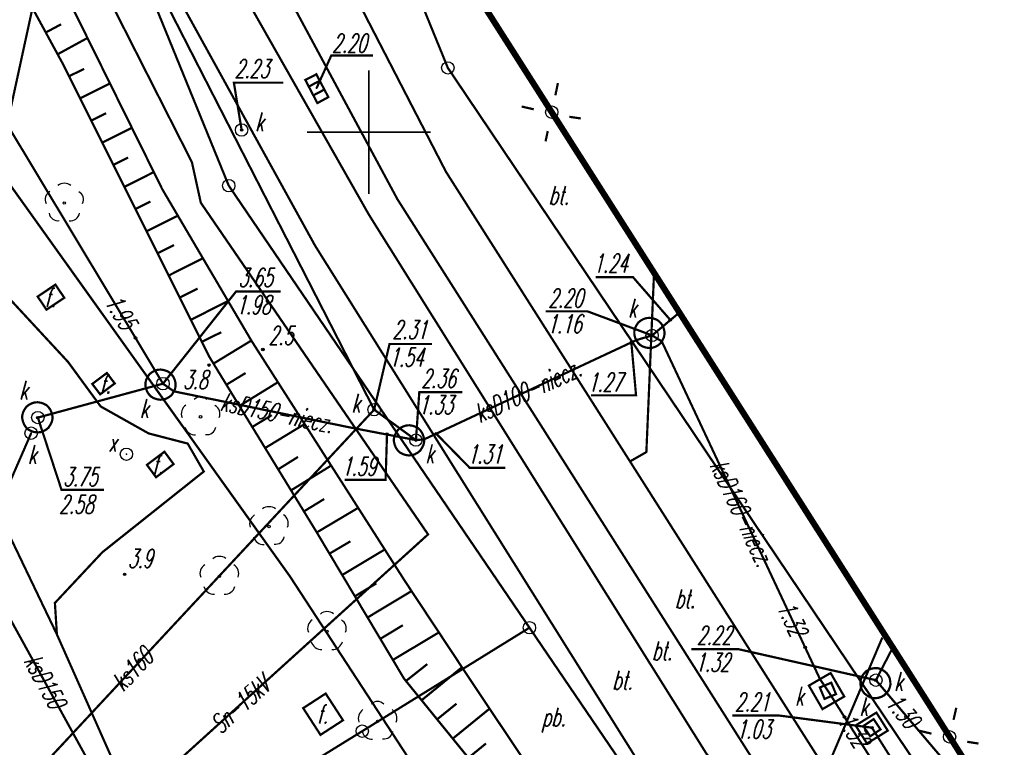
# Model space of a CAD drawing. Extents: x 6425777 to 6426103, y 6050596 to 6051176.
# Tile 13 of 72: x 6425886 to 6425926, y 6050775 to 6050805. Entities that reach past the tile are written whole.
import ezdxf

# ---------------------------------------------------------------- set-up
doc = ezdxf.new("R2010")
doc.units = 0
doc.header["$MEASUREMENT"] = 0
for name, pattern in [('BKO', [1.5, 1, -0.5]), ('GUZ', [1.5, 1, -0.5]), ('KOR', [4, 3, -1]), ('WRU', [1.5, 1, -0.5])]:
    doc.linetypes.add(name, pattern=pattern)
doc.layers.get('0').update_dxf_attribs({"linetype": 'CONTINUOUS'})
for name, color, linetype in [('202_punkt_graniczny', 7, 'CONTINUOUS'), ('218_kontur_uzytku_gruntowego', 96, 'GUZ'), ('219_dzialka_ewidencyjna', 7, 'CONTINUOUS'), ('312_budynek_ewidencyjny', 7, 'CONTINUOUS'), ('360_Fundament_obrys', 7, 'CONTINUOUS'), ('622_Punkt_rzednej_przewodu_SKPOD', 36, 'CONTINUOUS'), ('622_Punkt_rzednej_przewodu_SKPOD_Atr2', 36, 'CONTINUOUS'), ('820_Skarpa_nieumocniona', 7, 'CONTINUOUS'), ('823_Szczyt_skarpy_nieumocninej', 7, 'WRU'), ('824_Podnoze_skarpy_nieumocninej', 7, 'WRU'), ('drzewo_lisciaste__punkt_', 96, 'CONTINUOUS'), ('GEO_KOM_fundament', 7, 'CONTINUOUS'), ('GEO_KOM_kratka_sciekowa', 36, 'CONTINUOUS'), ('GEO_KOM_latarnia_na_scianie', 7, 'CONTINUOUS'), ('GEO_KOM_obszar_utwardzony', 7, 'KOR'), ('komora_podziemna___przewod_kanalizacyjny__powierzchnia_', 36, 'CONTINUOUS'), ('przewod_elektroenergetyczny__linia_', 1, 'CONTINUOUS'), ('przewod_kanalizacyjny__linia_', 36, 'CONTINUOUS'), ('przewod_kanalizacyjny__linia__Atr1', 36, 'CONTINUOUS'), ('przewod_wodociagowy__linia_', 5, 'CONTINUOUS'), ('punkt_o_okreslonej_wysokosci__siec_kanalizacyjna_', 36, 'CONTINUOUS'), ('punkt_o_okreslonej_wysokosci__siec_kanalizacyjna__Atr2', 36, 'CONTINUOUS'), ('punkt_o_okreslonej_wysokosci__siec_kanalizacyjna__Atr3', 36, 'CONTINUOUS'), ('punkt_wysokosciowy_naturalny', 7, 'CONTINUOUS'), ('punkt_wysokosciowy_naturalny_Atr2', 7, 'CONTINUOUS'), ('siatka', 1, 'CONTINUOUS'), ('Sn_15kV', 1, 'BKO'), ('wlaz_kwadratowy___siec_kanalizacyjna__punkt_', 7, 'CONTINUOUS'), ('wlaz_kwadratowy___siec_kanalizacyjna__punkt__Atr17', 7, 'CONTINUOUS'), ('wlaz_okragly___siec_kanalizacyjna__punkt_', 7, 'CONTINUOUS'), ('wlaz_okragly___siec_kanalizacyjna__punkt__Atr17', 7, 'CONTINUOUS'), ('wlaz_okragly___siec_niezidentyfikowana__punkt_', 7, 'CONTINUOUS'), ('wlaz_okragly___siec_niezidentyfikowana__punkt__Atr17', 7, 'CONTINUOUS')]:
    doc.layers.add(name, color=color, linetype=linetype)
doc.styles.get("Standard").update_dxf_attribs({"font": 'simplex.shx', "width": 0.85})

# ---------------------------------------------------------------- blocks, each defined once
blk = doc.blocks.new('202')
at = {"color": 0, "linetype": 'Continuous'}
blk.add_circle((0, 0), 0.5, dxfattribs=at)
blk = doc.blocks.new('801')
at = {"color": 0, "linetype": 'Continuous'}
blk.add_circle((0, 0), 0.1, dxfattribs=at)

msp = doc.modelspace()

# ---------------------------------------------------------------- linework, layer by layer
for p in [(6425887.66, 6050802.69), (6425903.19, 6050802.6), (6425897.882, 6050801.782), (6425907.39, 6050800.81), (6425894.85, 6050800.09), (6425903.117, 6050798.397), (6425894.33, 6050797.84), (6425901.147, 6050797.299), (6425900.002, 6050796.66), (6425897.815, 6050795.427), (6425897.815, 6050795.427), (6425897.815, 6050795.427), (6425911.529, 6050794.328), (6425890.56, 6050791.69), (6425911.45, 6050791.79), (6425895.71, 6050791.22), (6425893.56, 6050790.9), (6425887.83, 6050790.72), (6425893.53, 6050790.59), (6425891.67, 6050789.84), (6425889.15, 6050788.92), (6425900.21, 6050788.79), (6425886.61, 6050788.47), (6425886.34, 6050787.84), (6425891.09, 6050787.83), (6425901.9, 6050787.56), (6425892.67, 6050787.42), (6425890.19, 6050786.99), (6425911.218, 6050787.077), (6425910.556, 6050786.698), (6425910.556, 6050786.698), (6425910.556, 6050786.698), (6425893.32, 6050786.29), (6425889.22, 6050783.03), (6425890.12, 6050782.14), (6425896.8, 6050782.06), (6425887.3, 6050780.98), (6425887.38, 6050779.71), (6425906.49, 6050779.98), (6425901.42, 6050777.92), (6425920.5, 6050777.86), (6425922.74, 6050776.74), (6425920.34, 6050775.94), (6425923.48, 6050775.57)]:
    msp.add_point(p)
at = {"color": 7}
for p in [(6425892.84, 6050798.79), (6425891.64, 6050797.7), (6425893.2, 6050797.15), (6425895.25, 6050791.57), (6425902.39, 6050783.75), (6425901.47, 6050781.84), (6425904.18, 6050777.75)]:
    msp.add_point(p, dxfattribs=at)
at = {"layer": '202_punkt_graniczny', "color": 7}
for p in [(6425903.19, 6050802.6), (6425894.33, 6050797.84), (6425906.49, 6050779.98), (6425899.73, 6050775.8)]:
    msp.add_point(p, dxfattribs=at)
at = {"layer": '218_kontur_uzytku_gruntowego', "linetype": 'GUZ', "const_width": 0.09}
for points in [[(6425903.19, 6050802.6), (6425893.29, 6050826.83)], [(6425883.72, 6050823.83), (6425894.33, 6050797.84)], [(6425954.66, 6050726.18), (6425903.19, 6050802.6)], [(6425894.33, 6050797.84), (6425906.49, 6050779.98)], [(6425906.49, 6050779.98), (6425899.73, 6050775.8)], [(6425906.49, 6050779.98), (6425911.84, 6050772.12)], [(6425899.73, 6050775.8), (6425892.26, 6050771.19)]]:
    msp.add_lwpolyline(points, dxfattribs=at)
at = {"layer": '219_dzialka_ewidencyjna', "linetype": 'Continuous', "const_width": 0.09}
for points in [[(6425903.19, 6050802.6), (6425893.29, 6050826.83)], [(6425894.33, 6050797.84), (6425883.72, 6050823.83)], [(6425954.66, 6050726.18), (6425903.19, 6050802.6)], [(6425906.49, 6050779.98), (6425894.33, 6050797.84)], [(6425906.49, 6050779.98), (6425899.73, 6050775.8)], [(6425911.84, 6050772.12), (6425906.49, 6050779.98)], [(6425899.73, 6050775.8), (6425892.26, 6050771.19)]]:
    msp.add_lwpolyline(points, dxfattribs=at)
at = {"layer": '312_budynek_ewidencyjny', "linetype": 'Continuous', "const_width": 0.25}
for points in [[(6425922.74, 6050776.74), (6425902.99, 6050807.71)], [(6425940.85, 6050748.25), (6425922.74, 6050776.74)]]:
    msp.add_lwpolyline(points, dxfattribs=at)
at = {"layer": '360_Fundament_obrys', "linetype": 'Continuous', "const_width": 0.09}
for points in [[(6425886.6, 6050793.36), (6425887.32, 6050793.84), (6425887.68, 6050793.31), (6425886.96, 6050792.83)], [(6425888.81, 6050789.83), (6425889.4, 6050790.27), (6425889.72, 6050789.85), (6425889.13, 6050789.41)], [(6425891.02, 6050786.56), (6425891.73, 6050787.09), (6425892.1, 6050786.59), (6425891.39, 6050786.06)], [(6425898.25, 6050777.32), (6425898.95, 6050776.24), (6425898.04, 6050775.65), (6425897.34, 6050776.73)]]:
    msp.add_lwpolyline(points, close=True, dxfattribs=at)
at = {"layer": '622_Punkt_rzednej_przewodu_SKPOD', "linetype": 'Continuous'}
for centre in [(6425912.19, 6050792.41), (6425890.56, 6050791.69), (6425910.61, 6050791.51), (6425900.73, 6050787.8), (6425902.72, 6050787.82), (6425917.64, 6050779.19), (6425919.23, 6050776.37), (6425921.72, 6050776.38)]:
    msp.add_circle(centre, 0.05, dxfattribs=at)
at = {"layer": '622_Punkt_rzednej_przewodu_SKPOD_Atr2', "linetype": 'Continuous', "const_width": 0.09}
for points in [[(6425912.19, 6050792.41), (6425910.68, 6050794.14), (6425909.17, 6050794.14)], [(6425910.61, 6050791.51), (6425910.801, 6050789.367), (6425908.976, 6050789.367)], [(6425900.73, 6050787.8), (6425900.673, 6050785.953), (6425899.022, 6050785.953)], [(6425902.72, 6050787.82), (6425904.079, 6050786.435), (6425905.51, 6050786.435)]]:
    msp.add_lwpolyline(points, dxfattribs=at)
at = {"layer": '820_Skarpa_nieumocniona', "linetype": 'Continuous', "const_width": 0.09}
for points in [[(6425886.93, 6050804.03), (6425887.55, 6050804.36)], [(6425887.41, 6050803.15), (6425888.62, 6050803.81)], [(6425887.87, 6050802.26), (6425888.48, 6050802.56)], [(6425888.32, 6050801.37), (6425889.53, 6050801.97)], [(6425888.77, 6050800.47), (6425889.37, 6050800.77)], [(6425889.22, 6050799.58), (6425890.41, 6050800.18)], [(6425889.66, 6050798.68), (6425890.26, 6050798.98)], [(6425890.11, 6050797.79), (6425891.3, 6050798.39)], [(6425890.56, 6050796.9), (6425891.16, 6050797.2)], [(6425891.01, 6050796), (6425892.27, 6050796.63)], [(6425891.45, 6050795.11), (6425892.12, 6050795.44)], [(6425891.9, 6050794.21), (6425893.29, 6050794.91)], [(6425892.35, 6050793.32), (6425893.07, 6050793.68)], [(6425892.8, 6050792.42), (6425894.3, 6050793.18)], [(6425893.24, 6050791.53), (6425894.03, 6050791.92)], [(6425893.71, 6050790.65), (6425895.24, 6050791.58)], [(6425894.24, 6050789.8), (6425895.01, 6050790.27)], [(6425894.76, 6050788.94), (6425896.32, 6050789.9)], [(6425895.28, 6050788.09), (6425896.07, 6050788.57)], [(6425895.8, 6050787.24), (6425897.4, 6050788.21)], [(6425896.33, 6050786.38), (6425897.13, 6050786.88)], [(6425896.85, 6050785.53), (6425898.47, 6050786.53)], [(6425897.37, 6050784.68), (6425898.19, 6050785.18)], [(6425897.89, 6050783.83), (6425899.56, 6050784.82)], [(6425898.4, 6050782.97), (6425899.25, 6050783.47)], [(6425898.92, 6050782.11), (6425900.64, 6050783.14)], [(6425899.43, 6050781.25), (6425900.3, 6050781.77)], [(6425899.94, 6050780.39), (6425901.72, 6050781.46)], [(6425900.46, 6050779.53), (6425901.37, 6050780.08)], [(6425900.97, 6050778.68), (6425902.83, 6050779.79)], [(6425901.5, 6050777.83), (6425902.36, 6050778.51)], [(6425902.13, 6050777.05), (6425903.76, 6050778.38)], [(6425902.76, 6050776.28), (6425903.54, 6050776.91)], [(6425903.39, 6050775.5), (6425904.88, 6050776.71)], [(6425904.02, 6050774.72), (6425904.73, 6050775.3)]]:
    msp.add_lwpolyline(points, dxfattribs=at)
at = {"layer": '823_Szczyt_skarpy_nieumocninej', "linetype": 'WRU', "const_width": 0.09}
msp.add_lwpolyline([(6425881.01, 6050816.15), (6425884.74, 6050808.05), (6425887.66, 6050802.69), (6425893.56, 6050790.9), (6425897.89, 6050783.83), (6425901.42, 6050777.92), (6425907.78, 6050770.1), (6425910.95, 6050765.08)], dxfattribs=at)
at = {"layer": '824_Podnoze_skarpy_nieumocninej', "linetype": 'WRU', "const_width": 0.09}
msp.add_lwpolyline([(6425912.03, 6050765.74), (6425912.17, 6050765.82), (6425904.18, 6050777.75), (6425901.47, 6050781.84), (6425895.25, 6050791.57), (6425891.64, 6050797.7), (6425887.25, 6050806.57), (6425882.62, 6050816.61)], dxfattribs=at)
at = {"layer": 'drzewo_lisciaste__punkt_', "linetype": 'Continuous'}
for centre in [(6425887.68, 6050797.14), (6425893.19, 6050788.5), (6425895.96, 6050784.07), (6425893.95, 6050782.06), (6425898.3, 6050779.83), (6425900.35, 6050776.2)]:
    msp.add_circle(centre, 0.05, dxfattribs=at)
for centre, radius, start, end in [((6425887.681, 6050797.545), 0.395, 48.9925, 131.3286), ((6425887.269, 6050797.276), 0.366, 118.113, 206.0276), ((6425888.111, 6050797.279), 0.347, 332.1059, 64.3515), ((6425887.424, 6050796.79), 0.367, 190.1457, 278.4036), ((6425887.928, 6050796.794), 0.375, 262.8887, 349.529), ((6425893.189, 6050788.916), 0.384, 47.7113, 132.1576), ((6425892.844, 6050788.624), 0.432, 125.2979, 200.848), ((6425893.58, 6050788.618), 0.392, 337.6222, 60.36), ((6425892.97, 6050788.205), 0.433, 196.6359, 272.487), ((6425893.442, 6050788.149), 0.368, 262.1896, 350.1985), ((6425895.958, 6050784.44), 0.43, 51.7718, 127.8728), ((6425895.611, 6050784.171), 0.437, 123.2654, 198.0264), ((6425896.343, 6050784.203), 0.395, 336.1564, 58.3918), ((6425895.745, 6050783.763), 0.426, 194.8145, 271.8636), ((6425896.216, 6050783.714), 0.362, 261.5468, 350.795), ((6425893.953, 6050782.424), 0.437, 52.7496, 127.8296), ((6425893.554, 6050782.176), 0.387, 118.6833, 202.3842), ((6425894.32, 6050782.17), 0.414, 339.8238, 58.5574), ((6425893.733, 6050781.752), 0.423, 194.7214, 272.2139), ((6425894.178, 6050781.741), 0.408, 266.1817, 346.3891), ((6425898.308, 6050780.206), 0.424, 52.3241, 129.4265), ((6425897.944, 6050779.954), 0.423, 124.2202, 201.3189), ((6425898.67, 6050779.944), 0.412, 339.225, 58.2134), ((6425898.086, 6050779.536), 0.437, 196.4747, 271.6734), ((6425898.513, 6050779.529), 0.432, 268.4002, 344.4136), ((6425900.344, 6050776.657), 0.343, 42.6077, 136.0138), ((6425899.998, 6050776.318), 0.428, 124.1173, 200.3426), ((6425900.706, 6050776.317), 0.424, 339.5388, 56.4203), ((6425900.121, 6050775.879), 0.406, 193.3919, 274.0057), ((6425900.613, 6050775.846), 0.359, 260.5139, 350.4013)]:
    msp.add_arc(centre, radius, start, end, dxfattribs=at)
at = {"layer": 'GEO_KOM_kratka_sciekowa', "linetype": 'Continuous', "const_width": 0.09}
for points in [[(6425897.882, 6050801.782), (6425898.478, 6050803.101), (6425900.162, 6050803.101)], [(6425897.565, 6050801.845), (6425898.008, 6050802.076)], [(6425897.755, 6050801.491), (6425898.199, 6050801.725)]]:
    msp.add_lwpolyline(points, dxfattribs=at)
msp.add_lwpolyline([(6425897.426, 6050802.111), (6425897.873, 6050802.34), (6425898.357, 6050801.418), (6425897.914, 6050801.177)], close=True, dxfattribs=at)
at = {"layer": 'GEO_KOM_latarnia_na_scianie', "linetype": 'Continuous', "const_width": 0.09}
for points in [[(6425907.538, 6050801.491), (6425907.642, 6050801.986)], [(6425906.175, 6050801.037), (6425906.663, 6050800.927)], [(6425908.103, 6050800.622), (6425908.568, 6050800.556)], [(6425907.231, 6050800.048), (6425907.141, 6050799.63)], [(6425923.639, 6050776.256), (6425923.751, 6050776.744)], [(6425922.27, 6050775.814), (6425922.748, 6050775.699)], [(6425924.194, 6050775.37), (6425924.649, 6050775.3)]]:
    msp.add_lwpolyline(points, dxfattribs=at)
at = {"layer": 'GEO_KOM_latarnia_na_scianie', "linetype": 'Continuous'}
for centre in [(6425907.39, 6050800.81), (6425923.48, 6050775.57)]:
    msp.add_circle(centre, 0.25, dxfattribs=at)
at = {"layer": 'GEO_KOM_obszar_utwardzony', "linetype": 'KOR', "const_width": 0.09}
for points in [[(6425880.549, 6050868.254), (6425882.89, 6050866.59), (6425892.22, 6050827.71), (6425894.04, 6050823.11), (6425895.49, 6050819.03), (6425902.99, 6050807.71), (6425911.529, 6050794.328), (6425911.218, 6050787.077), (6425910.556, 6050786.698), (6425903.117, 6050798.397), (6425898.101, 6050808.104), (6425893.941, 6050817.799), (6425890.082, 6050829.288), (6425887.1, 6050841.14), (6425883.485, 6050855.778)], [(6425881.068, 6050855.22), (6425878.898, 6050863.962), (6425879.881, 6050854.947), (6425882.512, 6050840.146), (6425885.603, 6050827.979), (6425890.07, 6050816.41), (6425894.583, 6050806.191), (6425900.002, 6050796.66), (6425913.636, 6050774.906), (6425922.626, 6050763.473), (6425901.147, 6050797.299), (6425895.958, 6050806.931), (6425891.537, 6050816.936), (6425887.644, 6050828.565), (6425884.605, 6050840.602)]]:
    msp.add_lwpolyline(points, close=True, dxfattribs=at)
for points in [[(6425898.101, 6050808.104), (6425903.117, 6050798.397), (6425910.556, 6050786.698), (6425934.041, 6050749.764), (6425946.421, 6050730.191), (6425950.642, 6050723.517), (6425956.87, 6050715.31), (6425965.57, 6050705.32), (6425971.85, 6050700.27), (6425974.46, 6050702.24), (6425979.5, 6050698.14), (6425974.075, 6050693.72), (6425973.26, 6050696.12), (6425964.64, 6050702.96), (6425957.14, 6050710.85), (6425948.718, 6050722.387), (6425936.313, 6050741.922), (6425911.541, 6050773.533), (6425897.815, 6050795.427), (6425892.531, 6050805)], [(6425887.25, 6050806.57), (6425891.64, 6050797.7), (6425895.25, 6050791.57), (6425901.47, 6050781.84), (6425904.18, 6050777.75), (6425912.17, 6050765.82), (6425912.656, 6050766.018), (6425918.9, 6050757.256), (6425917.725, 6050756.723), (6425920.345, 6050752.942), (6425921.38, 6050753.66), (6425923.18, 6050754.738), (6425932.613, 6050743.799)], [(6425936.313, 6050741.922), (6425911.541, 6050773.533), (6425897.815, 6050795.427), (6425892.531, 6050805)]]:
    msp.add_lwpolyline(points, dxfattribs=at)
at = {"layer": 'komora_podziemna___przewod_kanalizacyjny__powierzchnia_', "linetype": 'Continuous', "const_width": 0.09}
for points in [[(6425911.69, 6050791.39), (6425911.79, 6050791.47), (6425911.86, 6050791.58), (6425911.92, 6050791.69), (6425911.95, 6050791.82), (6425911.95, 6050791.94), (6425911.92, 6050792.07), (6425911.87, 6050792.19), (6425911.8, 6050792.29), (6425911.71, 6050792.38), (6425911.6, 6050792.44), (6425911.48, 6050792.48), (6425911.35, 6050792.5), (6425911.22, 6050792.49), (6425911.1, 6050792.45), (6425910.99, 6050792.39), (6425910.89, 6050792.31), (6425910.82, 6050792.2), (6425910.76, 6050792.09), (6425910.73, 6050791.96), (6425910.73, 6050791.84), (6425910.76, 6050791.71), (6425910.81, 6050791.59), (6425910.88, 6050791.49), (6425910.97, 6050791.4), (6425911.08, 6050791.34), (6425911.2, 6050791.3), (6425911.33, 6050791.28), (6425911.46, 6050791.29), (6425911.58, 6050791.33)], [(6425891.56, 6050789.19), (6425891.69, 6050789.2), (6425891.81, 6050789.24), (6425891.92, 6050789.3), (6425892.02, 6050789.38), (6425892.09, 6050789.49), (6425892.15, 6050789.6), (6425892.18, 6050789.73), (6425892.18, 6050789.85), (6425892.15, 6050789.98), (6425892.1, 6050790.1), (6425892.03, 6050790.2), (6425891.94, 6050790.29), (6425891.83, 6050790.35), (6425891.71, 6050790.39), (6425891.58, 6050790.41), (6425891.45, 6050790.4), (6425891.33, 6050790.36), (6425891.22, 6050790.3), (6425891.12, 6050790.22), (6425891.05, 6050790.11), (6425890.99, 6050790), (6425890.96, 6050789.87), (6425890.96, 6050789.75), (6425890.99, 6050789.62), (6425891.04, 6050789.5), (6425891.11, 6050789.4), (6425891.2, 6050789.31), (6425891.31, 6050789.25), (6425891.43, 6050789.21)], [(6425886.58, 6050787.87), (6425886.71, 6050787.88), (6425886.83, 6050787.92), (6425886.94, 6050787.98), (6425887.04, 6050788.06), (6425887.11, 6050788.17), (6425887.17, 6050788.28), (6425887.2, 6050788.41), (6425887.2, 6050788.53), (6425887.17, 6050788.66), (6425887.12, 6050788.78), (6425887.05, 6050788.88), (6425886.96, 6050788.97), (6425886.85, 6050789.03), (6425886.73, 6050789.07), (6425886.6, 6050789.09), (6425886.47, 6050789.08), (6425886.35, 6050789.04), (6425886.24, 6050788.98), (6425886.14, 6050788.9), (6425886.07, 6050788.79), (6425886.01, 6050788.68), (6425885.98, 6050788.55), (6425885.98, 6050788.43), (6425886.01, 6050788.3), (6425886.06, 6050788.18), (6425886.13, 6050788.08), (6425886.22, 6050787.99), (6425886.33, 6050787.93), (6425886.45, 6050787.89)], [(6425901.61, 6050786.94), (6425901.74, 6050786.95), (6425901.86, 6050786.99), (6425901.97, 6050787.05), (6425902.07, 6050787.13), (6425902.14, 6050787.24), (6425902.2, 6050787.35), (6425902.23, 6050787.48), (6425902.23, 6050787.6), (6425902.2, 6050787.73), (6425902.15, 6050787.85), (6425902.08, 6050787.95), (6425901.99, 6050788.04), (6425901.88, 6050788.1), (6425901.76, 6050788.14), (6425901.63, 6050788.16), (6425901.5, 6050788.15), (6425901.38, 6050788.11), (6425901.27, 6050788.05), (6425901.17, 6050787.97), (6425901.1, 6050787.86), (6425901.04, 6050787.75), (6425901.01, 6050787.62), (6425901.01, 6050787.5), (6425901.04, 6050787.37), (6425901.09, 6050787.25), (6425901.16, 6050787.15), (6425901.25, 6050787.06), (6425901.36, 6050787), (6425901.48, 6050786.96)], [(6425917.79, 6050777.64), (6425918.67, 6050778.15), (6425919.22, 6050777.2), (6425918.34, 6050776.69)], [(6425919.9, 6050777.55), (6425919.96, 6050777.43), (6425920.03, 6050777.33), (6425920.13, 6050777.25), (6425920.24, 6050777.18), (6425920.36, 6050777.14), (6425920.48, 6050777.13), (6425920.61, 6050777.15), (6425920.73, 6050777.19), (6425920.84, 6050777.25), (6425920.93, 6050777.34), (6425921.01, 6050777.44), (6425921.06, 6050777.56), (6425921.09, 6050777.68), (6425921.08, 6050777.81), (6425921.06, 6050777.93), (6425921, 6050778.05), (6425920.93, 6050778.15), (6425920.83, 6050778.23), (6425920.72, 6050778.3), (6425920.6, 6050778.34), (6425920.48, 6050778.35), (6425920.35, 6050778.33), (6425920.23, 6050778.29), (6425920.12, 6050778.23), (6425920.03, 6050778.14), (6425919.95, 6050778.04), (6425919.9, 6050777.92), (6425919.87, 6050777.8), (6425919.88, 6050777.67)], [(6425919.68, 6050776.03), (6425920.52, 6050776.55), (6425920.98, 6050775.82), (6425920.14, 6050775.3)]]:
    msp.add_lwpolyline(points, close=True, dxfattribs=at)
at = {"layer": 'przewod_elektroenergetyczny__linia_', "linetype": 'Continuous', "const_width": 0.09}
for points in [[(6425887.38, 6050779.71), (6425880.3, 6050794.46), (6425875.24, 6050805.08), (6425872.38, 6050811.08), (6425867.82, 6050826.14), (6425862.06, 6050848.97), (6425858.88, 6050861.83), (6425840.39, 6050857.57)], [(6425887.38, 6050779.71), (6425887.3, 6050780.98), (6425889.22, 6050783.03), (6425893.32, 6050786.29), (6425892.67, 6050787.42), (6425891.09, 6050787.83), (6425889.15, 6050788.92), (6425887.83, 6050790.72), (6425884.91, 6050793.87), (6425882.79, 6050796.03), (6425878.94, 6050799.25), (6425874.51, 6050802.19), (6425870.21, 6050814.83)], [(6425911.42, 6050752.73), (6425911.69, 6050751.75), (6425906.47, 6050748.06), (6425905.29, 6050748.13), (6425899.38, 6050755.98), (6425896.49, 6050760.69), (6425891.9, 6050769.54), (6425887.38, 6050779.71)]]:
    msp.add_lwpolyline(points, dxfattribs=at)
at = {"layer": 'przewod_kanalizacyjny__linia_', "linetype": 'Continuous', "const_width": 0.09}
for points in [[(6426033.15, 6050626.31), (6426021.33, 6050634.58), (6426007.02, 6050644.5), (6425998.54, 6050650.6), (6425981.85, 6050662.31), (6425968.19, 6050671.92), (6425958.05, 6050677.73), (6425951.06, 6050681.58), (6425947.62, 6050682.77), (6425925.43, 6050704.87), (6425908.32, 6050731.71), (6425913.4, 6050737.44), (6425913.08, 6050738.31), (6425906.62, 6050746.68), (6425895.52, 6050762.12), (6425881.58, 6050787.44), (6425873.58, 6050806.11), (6425867.33, 6050826.86), (6425864.54, 6050839.15)], [(6425880.91, 6050826.48), (6425900.21, 6050788.79)], [(6425891.67, 6050789.84), (6425874.24, 6050818.81), (6425873.67, 6050819.23), (6425870.81, 6050824.53), (6425871.13, 6050825.05), (6425872.77, 6050825.42)], [(6425912.5, 6050792.67), (6425911.45, 6050791.79), (6425910.81, 6050791.6), (6425902.23, 6050787.59), (6425901.9, 6050787.56)], [(6425941.49, 6050747.63), (6425939.65, 6050746.46), (6425939.21, 6050746.51), (6425938.76, 6050746.96), (6425937.2, 6050748.41), (6425919.56, 6050775.85), (6425918.56, 6050777.43), (6425918.24, 6050777.9), (6425911.84, 6050791.55), (6425911.45, 6050791.79)], [(6425886.61, 6050788.47), (6425891.67, 6050789.84), (6425892.11, 6050789.53), (6425899.29, 6050788.06), (6425901.9, 6050787.56)], [(6425882.93, 6050770.25), (6425900.21, 6050788.79)], [(6425901.9, 6050787.56), (6425900.21, 6050788.79)], [(6425865.81, 6050740.46), (6425867.96, 6050745.7), (6425886.34, 6050787.84)], [(6425917.06, 6050770.86), (6425920.76, 6050779.58)], [(6425920.5, 6050777.86), (6425921.18, 6050779.17)], [(6425920.5, 6050777.86), (6425926.83, 6050770.41)], [(6425939.21, 6050746.51), (6425931.14, 6050758.83), (6425920.34, 6050775.94)]]:
    msp.add_lwpolyline(points, dxfattribs=at)
at = {"layer": 'przewod_wodociagowy__linia_', "linetype": 'Continuous', "const_width": 0.09}
msp.add_lwpolyline([(6425908.77, 6050763.73), (6425896.8, 6050782.06), (6425884.99, 6050798.57), (6425887.8, 6050811.48), (6425879.69, 6050843.59), (6425875.69, 6050858.52)], dxfattribs=at)
at = {"layer": 'punkt_o_okreslonej_wysokosci__siec_kanalizacyjna_', "color": 34}
for p in [(6425894.85, 6050800.09), (6425911.45, 6050791.79), (6425891.67, 6050789.84), (6425900.21, 6050788.79), (6425886.61, 6050788.47), (6425901.9, 6050787.56), (6425920.5, 6050777.86), (6425920.34, 6050775.94)]:
    msp.add_point(p, dxfattribs=at)
at = {"layer": 'punkt_o_okreslonej_wysokosci__siec_kanalizacyjna__Atr2', "linetype": 'Continuous', "const_width": 0.09}
for points in [[(6425894.85, 6050800.09), (6425894.537, 6050802.004), (6425896.534, 6050802.004)], [(6425891.67, 6050789.84), (6425894.627, 6050793.566), (6425896.432, 6050793.566)], [(6425911.45, 6050791.79), (6425908.838, 6050792.762), (6425907.14, 6050792.762)], [(6425900.21, 6050788.79), (6425900.831, 6050791.443), (6425902.548, 6050791.443)], [(6425901.9, 6050787.56), (6425902.035, 6050789.493), (6425903.775, 6050789.493)], [(6425886.61, 6050788.47), (6425887.567, 6050785.552), (6425889.285, 6050785.552)], [(6425920.5, 6050777.86), (6425914.933, 6050779.114), (6425913.036, 6050779.114)], [(6425920.34, 6050775.94), (6425916.581, 6050776.432), (6425914.688, 6050776.432)]]:
    msp.add_lwpolyline(points, dxfattribs=at)
at = {"layer": 'punkt_wysokosciowy_naturalny', "color": 7}
for p in [(6425895.71, 6050791.22), (6425893.53, 6050790.59), (6425890.12, 6050782.14)]:
    msp.add_point(p, dxfattribs=at)
at = {"layer": 'siatka', "color": 2, "linetype": 'Continuous', "const_width": 0.07}
for points in [[(6425900, 6050797.5), (6425900, 6050802.5)], [(6425897.5, 6050800), (6425902.5, 6050800)]]:
    msp.add_lwpolyline(points, dxfattribs=at)
at = {"layer": 'Sn_15kV', "linetype": 'BKO', "const_width": 0.09}
msp.add_lwpolyline([(6425887.69, 6050808.93), (6425892.84, 6050798.79), (6425893.2, 6050797.15), (6425902.39, 6050783.75), (6425889.07, 6050771.69), (6425889.35, 6050769.08), (6425900.59, 6050751.69), (6425911.38, 6050735.76), (6425923.67, 6050717.49), (6425954.3, 6050722.23), (6425969.74, 6050699.71), (6425992.81, 6050686.25), (6425998.06, 6050685.72), (6426011.95, 6050694.31), (6426021.9, 6050678.4), (6426030.88, 6050662.64), (6426040.08, 6050656.39), (6426043.6, 6050635.71)], dxfattribs=at)
at = {"layer": 'wlaz_kwadratowy___siec_kanalizacyjna__punkt_', "color": 7, "linetype": 'Continuous', "const_width": 0.09}
for points in [[(6425918.425, 6050777.103), (6425918.887, 6050777.295), (6425918.695, 6050777.757), (6425918.233, 6050777.565)], [(6425920.271, 6050775.593), (6425920.687, 6050775.871), (6425920.409, 6050776.287), (6425919.993, 6050776.009)]]:
    msp.add_lwpolyline(points, close=True, dxfattribs=at)
at = {"layer": 'wlaz_okragly___siec_kanalizacyjna__punkt_', "linetype": 'Continuous'}
for centre in [(6425894.85, 6050800.09), (6425911.45, 6050791.79), (6425891.67, 6050789.84), (6425900.21, 6050788.79), (6425886.61, 6050788.47), (6425886.34, 6050787.84), (6425901.9, 6050787.56), (6425920.5, 6050777.86)]:
    msp.add_circle(centre, 0.25, dxfattribs=at)
at = {"layer": 'wlaz_okragly___siec_niezidentyfikowana__punkt_', "linetype": 'Continuous'}
msp.add_circle((6425890.19, 6050786.99), 0.25, dxfattribs=at)

# ---------------------------------------------------------------- block references
at = {"layer": '202_punkt_graniczny', "color": 7, "linetype": 'Continuous', "xscale": 0.5, "yscale": 0.5, "zscale": 0.5}
for p in [(6425903.19, 6050802.6), (6425894.33, 6050797.84), (6425906.49, 6050779.98), (6425899.73, 6050775.8)]:
    msp.add_blockref('202', p, dxfattribs=at)
at = {"layer": 'punkt_o_okreslonej_wysokosci__siec_kanalizacyjna_', "color": 34, "linetype": 'Continuous', "xscale": 0.5, "yscale": 0.5, "zscale": 0.5}
for p in [(6425894.85, 6050800.09), (6425911.45, 6050791.79), (6425891.67, 6050789.84), (6425900.21, 6050788.79), (6425886.61, 6050788.47), (6425901.9, 6050787.56), (6425920.5, 6050777.86)]:
    msp.add_blockref('801', p, dxfattribs=at)
at = {"layer": 'punkt_o_okreslonej_wysokosci__siec_kanalizacyjna_', "color": 34, "linetype": 'Continuous', "xscale": 0.5, "yscale": 0.5, "zscale": 0.5, "rotation": 33.69}
msp.add_blockref('801', (6425920.34, 6050775.94), dxfattribs=at)
at = {"layer": 'punkt_wysokosciowy_naturalny', "color": 7, "linetype": 'Continuous', "xscale": 0.5, "yscale": 0.5, "zscale": 0.5}
for p in [(6425895.71, 6050791.22), (6425893.53, 6050790.59), (6425890.12, 6050782.14)]:
    msp.add_blockref('801', p, dxfattribs=at)

# ---------------------------------------------------------------- texts
at = {"layer": '622_Punkt_rzednej_przewodu_SKPOD_Atr2', "oblique": 15, "width": 0.62}
for s, p in [('1.24', (6425909.07, 6050794.33)), ('1.27', (6425908.848, 6050789.523)), ('1.31', (6425903.979, 6050786.621)), ('1.59', (6425898.901, 6050786.125))]:
    msp.add_text(s, height=0.75, dxfattribs=at).set_placement(p)
for s, rotation, p in [('1.95', 301, (6425889.282, 6050793.151)), ('1.32', 295.1, (6425916.481, 6050780.822)), ('1.30', 309.4, (6425920.858, 6050776.923)), ('1.32', 302.3, (6425918.922, 6050776.226))]:
    msp.add_text(s, height=0.75, rotation=rotation, dxfattribs=at).set_placement(p)
at = {"layer": 'GEO_KOM_fundament', "oblique": 15, "width": 0.62}
for p in [(6425886.891, 6050792.948), (6425889.113, 6050789.447), (6425891.237, 6050786.189), (6425897.895, 6050776.11)]:
    msp.add_text('f.', height=0.75, dxfattribs=at).set_placement(p)
at = {"layer": 'GEO_KOM_kratka_sciekowa', "oblique": 15, "width": 0.62}
msp.add_text('2.20', height=0.75, dxfattribs=at).set_placement((6425898.51, 6050803.22))
at = {"layer": 'GEO_KOM_obszar_utwardzony', "oblique": 15, "width": 0.62}
for s, p in [('bt.', (6425907.268, 6050797.075)), ('bt.', (6425912.367, 6050780.775)), ('bt.', (6425911.438, 6050778.675)), ('bt.', (6425909.838, 6050777.485)), ('pb.', (6425906.99, 6050775.995))]:
    msp.add_text(s, height=0.75, dxfattribs=at).set_placement(p)
at = {"layer": 'przewod_kanalizacyjny__linia__Atr1', "oblique": 15, "width": 0.62}
for s, rotation, p in [('ksD100-niecz.', 25, (6425904.483, 6050788.242)), ('ksD150-niecz.', 348.4, (6425893.949, 6050788.765)), ('ksD160-niecz.', 295.1, (6425913.77, 6050786.551)), ('ksD150', 298.8, (6425886.013, 6050778.649)), ('ks160', 47, (6425890.064, 6050777.354))]:
    msp.add_text(s, height=0.75, rotation=rotation, dxfattribs=at).set_placement(p)
at = {"layer": 'punkt_o_okreslonej_wysokosci__siec_kanalizacyjna__Atr2', "oblique": 15, "width": 0.62}
for s, p in [('2.23', (6425894.569, 6050802.192)), ('3.65', (6425894.714, 6050793.752)), ('2.20', (6425907.25, 6050792.92)), ('2.31', (6425900.952, 6050791.647)), ('2.36', (6425902.115, 6050789.674)), ('3.75', (6425887.63, 6050785.7)), ('2.22', (6425913.261, 6050779.295)), ('2.21', (6425914.8, 6050776.604))]:
    msp.add_text(s, height=0.75, dxfattribs=at).set_placement(p)
at = {"layer": 'punkt_o_okreslonej_wysokosci__siec_kanalizacyjna__Atr3', "oblique": 15, "width": 0.62}
for s, p in [('1.98', (6425894.627, 6050792.649)), ('1.16', (6425907.207, 6050791.882)), ('1.54', (6425900.815, 6050790.532)), ('1.33', (6425902.002, 6050788.607)), ('2.58', (6425887.47, 6050784.59)), ('1.32', (6425913.189, 6050778.204)), ('1.03', (6425914.856, 6050775.505))]:
    msp.add_text(s, height=0.75, dxfattribs=at).set_placement(p)
at = {"layer": 'punkt_wysokosciowy_naturalny_Atr2', "oblique": 15, "width": 0.62}
for s, p in [('2.5', (6425895.939, 6050791.411)), ('3.8', (6425892.476, 6050789.626)), ('3.9', (6425890.25, 6050782.4))]:
    msp.add_text(s, height=0.75, dxfattribs=at).set_placement(p)
at = {"layer": 'Sn_15kV', "oblique": 15, "width": 0.62}
msp.add_text('Sn-15kV', height=0.75, rotation=42.2, dxfattribs=at).set_placement((6425894.004, 6050775.654))
at = {"layer": 'wlaz_kwadratowy___siec_kanalizacyjna__punkt__Atr17', "oblique": 15, "width": 0.62}
for p in [(6425917.23, 6050776.84), (6425919.838, 6050776.414)]:
    msp.add_text('k', height=0.75, dxfattribs=at).set_placement(p)
at = {"layer": 'wlaz_okragly___siec_kanalizacyjna__punkt__Atr17', "oblique": 15, "width": 0.62}
for p in [(6425895.399, 6050800.041), (6425910.48, 6050792.52), (6425885.86, 6050789.2), (6425890.74, 6050788.46), (6425899.3, 6050788.678), (6425886.21, 6050786.6), (6425902.281, 6050786.634), (6425921.245, 6050777.431)]:
    msp.add_text('k', height=0.75, dxfattribs=at).set_placement(p)
at = {"layer": 'wlaz_okragly___siec_niezidentyfikowana__punkt__Atr17', "oblique": 15, "width": 0.62}
msp.add_text('x', height=0.75, dxfattribs=at).set_placement((6425889.459, 6050787.095))

doc.saveas('drawing.dxf')
